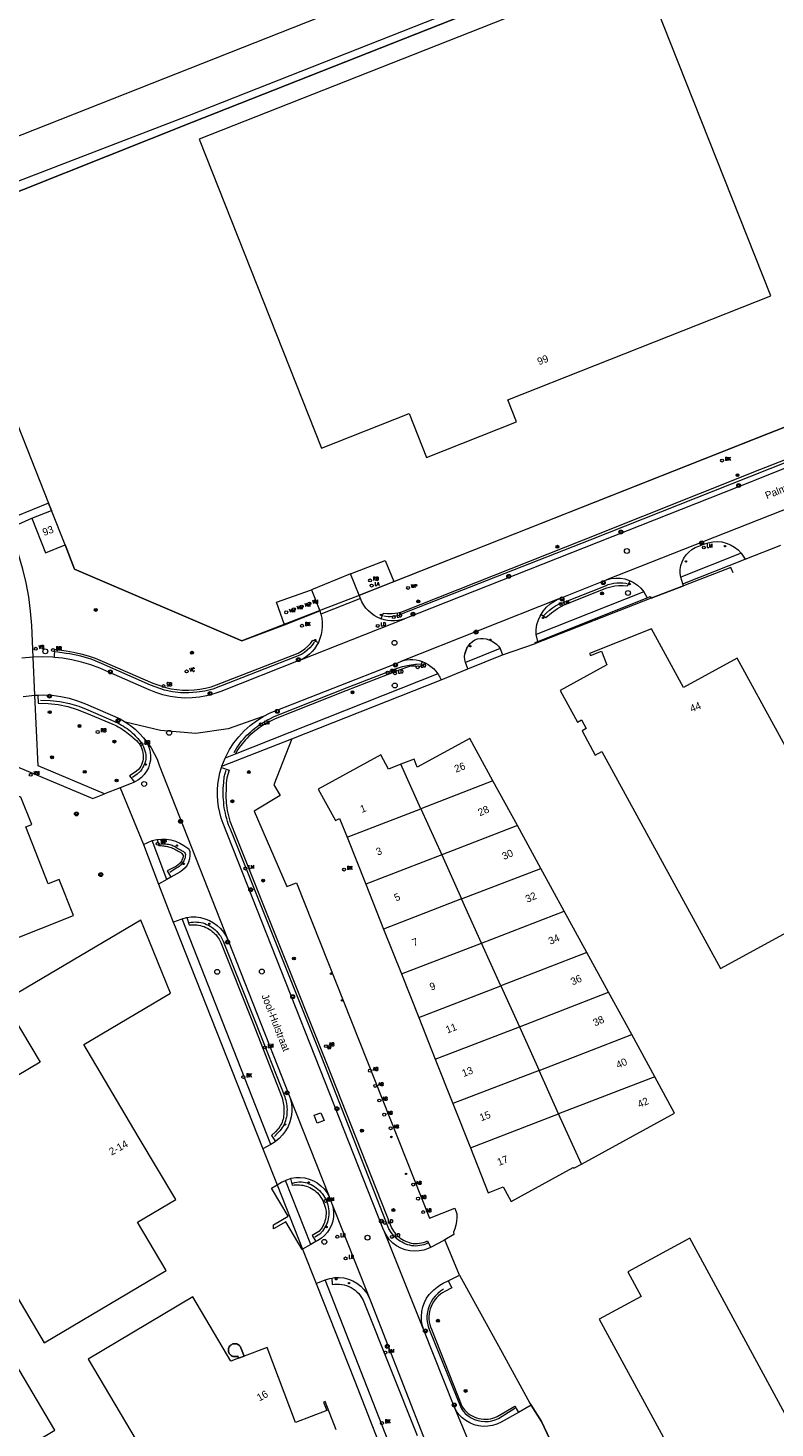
# Model space of a CAD drawing. Header units: metres. Extents: x 138165 to 154469, y 480134 to 494189.
# Tile 194 of 256: x 146464 to 146591, y 485899 to 486136. Entities that reach past the tile are written whole.
import ezdxf

# ---------------------------------------------------------------- set-up
doc = ezdxf.new("R2010")
doc.units = ezdxf.units.M
doc.header["$LTSCALE"] = 0.001
doc.header["$MEASUREMENT"] = 0
for name, color, linetype, lineweight in [('Level 5', 7, 'Continuous', 0), ('TOP-L-terrein schutting raster hek leuning', 7, 'Continuous', 0), ('TOP-L-topo objecten punt', 7, 'Continuous', 0), ('TOP-L-topo objecten vlak', 7, 'Continuous', 0), ('TOP-T-topo huisnummering naamgeving', 7, 'Continuous', 0)]:
    doc.layers.add(name, color=color, linetype=linetype, lineweight=lineweight)
doc.styles.add('Style-INTL_ISO', font='INTL_ISO.shx')
doc.styles.add('Style-STANDARD', font='STANDARD.shx')

# ---------------------------------------------------------------- blocks, each defined once
blk = doc.blocks.new('24')
at = {"layer": 'TOP-L-topo objecten punt', "color": 7, "linetype": 'Continuous', "lineweight": 0}
for radius in [0.025, 0.0182, 0.0115, 0.005]:
    blk.add_circle((0, 0), radius, dxfattribs=at)
blk = doc.blocks.new('40')
at = {"layer": 'TOP-L-topo objecten punt', "color": 7, "linetype": 'Continuous', "lineweight": 0}
blk.add_circle((0, 0), 0.025, dxfattribs=at)
at = {"layer": 'TOP-L-topo objecten punt', "color": 7, "linetype": 'Continuous', "lineweight": 0, "style": 'Style-STANDARD'}
blk.add_text('LA', height=0.06, dxfattribs=at).set_placement((0.048, 0))
blk = doc.blocks.new('22')
at = {"layer": 'TOP-L-topo objecten punt', "color": 7, "linetype": 'Continuous', "lineweight": 0}
blk.add_circle((0, 0), 0.025, dxfattribs=at)
at = {"layer": 'TOP-L-topo objecten punt', "color": 7, "linetype": 'Continuous', "lineweight": 0, "style": 'Style-STANDARD'}
blk.add_text('VC', height=0.06, dxfattribs=at).set_placement((0.0483, 0))
blk = doc.blocks.new('39')
at = {"layer": 'TOP-L-topo objecten punt', "color": 7, "linetype": 'Continuous', "lineweight": 0}
for p, q in [((0.0175, 0.0175), (-0.0175, 0.0175)), ((-0.0175, 0.0175), (-0.0175, -0.0175)), ((0.0175, 0.0175), (0.0175, -0.0175)), ((0.0175, -0.0175), (-0.0175, -0.0175))]:
    blk.add_line(p, q, dxfattribs=at)
blk.add_circle((0, 0), 0.0332, dxfattribs=at)
blk = doc.blocks.new('*U13')
at = {"layer": 'Level 5', "color": 7, "linetype": 'Continuous', "lineweight": 0}
blk.add_circle((0, 0), 0.0415, dxfattribs=at)
blk = doc.blocks.new('150')
at = {"layer": 'Level 5', "color": 7, "linetype": 'Continuous', "lineweight": 0}
blk.add_blockref('*U13', (0, 0), dxfattribs=at)
blk = doc.blocks.new('72')
at = {"layer": 'TOP-L-topo objecten punt', "color": 7, "linetype": 'Continuous', "lineweight": 0}
blk.add_circle((0, 0), 0.025, dxfattribs=at)
at = {"layer": 'TOP-L-topo objecten punt', "color": 7, "linetype": 'Continuous', "lineweight": 0, "style": 'Style-STANDARD'}
blk.add_text('BK', height=0.06, dxfattribs=at).set_placement((0.0483, 0))
blk = doc.blocks.new('121')
at = {"layer": 'TOP-L-topo objecten punt', "color": 7, "linetype": 'Continuous', "lineweight": 0}
blk.add_circle((0, 0), 0.025, dxfattribs=at)
at = {"layer": 'TOP-L-topo objecten punt', "color": 7, "linetype": 'Continuous', "lineweight": 0, "style": 'Style-STANDARD'}
blk.add_text('LD', height=0.06, dxfattribs=at).set_placement((0.0483, 0))
blk = doc.blocks.new('73')
at = {"layer": 'TOP-L-topo objecten punt', "color": 7, "linetype": 'Continuous', "lineweight": 0}
blk.add_circle((0, 0), 0.025, dxfattribs=at)
at = {"layer": 'TOP-L-topo objecten punt', "color": 7, "linetype": 'Continuous', "lineweight": 0, "style": 'Style-STANDARD'}
blk.add_text('WP', height=0.06, dxfattribs=at).set_placement((0.0483, 0))
blk = doc.blocks.new('28')
at = {"layer": 'TOP-L-topo objecten punt', "color": 7, "linetype": 'Continuous', "lineweight": 0}
blk.add_circle((0, 0), 0.025, dxfattribs=at)
at = {"layer": 'TOP-L-topo objecten punt', "color": 7, "linetype": 'Continuous', "lineweight": 0, "style": 'Style-STANDARD'}
blk.add_text('VM', height=0.06, dxfattribs=at).set_placement((0.0483, 0))
blk = doc.blocks.new('10')
at = {"layer": 'TOP-L-topo objecten punt', "linetype": 'Continuous', "lineweight": 0}
blk.add_circle((0, 0), 0.0125, dxfattribs=at)
blk = doc.blocks.new('16')
at = {"layer": 'TOP-L-topo objecten punt', "color": 7, "linetype": 'Continuous', "lineweight": 0}
blk.add_circle((0, 0), 0.025, dxfattribs=at)
at = {"layer": 'TOP-L-topo objecten punt', "color": 7, "linetype": 'Continuous', "lineweight": 0, "style": 'Style-STANDARD'}
blk.add_text('LM', height=0.06, dxfattribs=at).set_placement((0.0483, 0))
blk = doc.blocks.new('127')
at = {"layer": 'TOP-L-topo objecten punt', "color": 7, "linetype": 'Continuous', "lineweight": 0}
blk.add_circle((0, 0), 0.025, dxfattribs=at)
at = {"layer": 'TOP-L-topo objecten punt', "color": 7, "linetype": 'Continuous', "lineweight": 0, "style": 'Style-STANDARD'}
blk.add_text('RB', height=0.06, dxfattribs=at).set_placement((0.0483, 0))
blk = doc.blocks.new('11')
at = {"layer": 'TOP-L-topo objecten punt', "color": 7, "linetype": 'Continuous', "lineweight": 0}
blk.add_circle((0, 0), 0.025, dxfattribs=at)
at = {"layer": 'TOP-L-topo objecten punt', "color": 7, "linetype": 'Continuous', "lineweight": 0, "style": 'Style-STANDARD'}
blk.add_text('AB', height=0.06, dxfattribs=at).set_placement((0.0483, 0))
blk = doc.blocks.new('175')
at = {"layer": 'TOP-L-topo objecten punt', "color": 7, "linetype": 'Continuous', "lineweight": 0}
blk.add_circle((0, 0), 0.025, dxfattribs=at)
at = {"layer": 'TOP-L-topo objecten punt', "color": 7, "linetype": 'Continuous', "lineweight": 0, "style": 'Style-STANDARD'}
blk.add_text('SB', height=0.06, dxfattribs=at).set_placement((0.0483, 0))
blk = doc.blocks.new('14')
at = {"layer": 'TOP-L-topo objecten punt', "color": 7, "linetype": 'Continuous', "lineweight": 0}
blk.add_circle((0, 0), 0.025, dxfattribs=at)
at = {"layer": 'TOP-L-topo objecten punt', "color": 7, "linetype": 'Continuous', "lineweight": 0, "style": 'Style-STANDARD'}
blk.add_text('VB', height=0.06, dxfattribs=at).set_placement((0.0483, 0))

msp = doc.modelspace()

# ---------------------------------------------------------------- linework, layer by layer
at = {"layer": 'TOP-L-terrein schutting raster hek leuning', "flags": 128}
for points in [[(146449.02, 486103.01), (146492.21, 486120.18), (146643.12, 486179.79), (146688.85, 486106.4), (146670.99, 486099.45), (146646.93, 486089.88), (146595.47, 486069.53), (146589.95, 486067.36), (146520.51, 486039.88), (146513.72, 486037.26), (146500.57, 486032.15), (146472.19, 486044.36), (146470.6, 486048.44)], [(146451.34, 486097.16), (146467.8, 486055.54), (146468.29, 486054.29)], [(146627.65, 486076.65), (146626.97, 486076.14), (146626.24, 486075.69), (146625.48, 486075.31), (146610.74, 486069.49), (146586.62, 486059.93), (146559.65, 486049.25), (146527.65, 486036.68), (146527.34, 486036.55), (146526.96, 486036.42), (146526.58, 486036.33), (146526.19, 486036.28), (146525.8, 486036.25), (146525.4, 486036.27), (146525.01, 486036.32), (146524.71, 486036.38)], [(146583.95, 486043.71), (146583.58, 486044.64), (146575.55, 486041.52), (146570.04, 486039.4)], [(146551.85, 486036.47), (146552.29, 486036.94), (146552.77, 486037.37), (146553.28, 486037.75), (146553.82, 486038.1), (146554.39, 486038.39), (146554.98, 486038.64), (146562.3, 486041.53), (146562.77, 486041.71), (146563.25, 486041.85), (146563.74, 486041.95), (146564.24, 486042.01), (146564.74, 486042.02), (146565.24, 486042), (146565.73, 486041.94), (146565.97, 486041.89)], [(146570.04, 486039.4), (146550.43, 486031.7)], [(146512.88, 486031.95), (146512.53, 486031.46), (146512.13, 486031), (146511.7, 486030.58), (146511.22, 486030.2), (146510.72, 486029.86), (146495.68, 486023.97), (146494.33, 486023.64), (146492.96, 486023.43), (146491.58, 486023.33), (146490.2, 486023.36), (146488.82, 486023.51), (146487.46, 486023.79), (146485.08, 486024.67), (146476.8, 486028.35), (146475.05, 486029.03), (146473.25, 486029.57), (146471.4, 486029.94), (146470.76, 486030.03), (146469.03, 486030.31)], [(146499.27, 486013.24), (146499.5, 486013.64), (146499.75, 486014.02), (146500, 486014.4), (146500.27, 486014.77), (146500.56, 486015.13), (146500.85, 486015.48), (146501.15, 486015.82), (146501.46, 486016.14), (146501.78, 486016.45), (146502.1, 486016.75), (146502.44, 486017.04), (146502.79, 486017.32), (146503.14, 486017.59), (146503.5, 486017.85), (146503.85, 486018.09), (146504.21, 486018.31), (146504.57, 486018.53), (146504.94, 486018.74), (146505.32, 486018.94), (146506.09, 486019.31), (146518.9, 486024.4), (146526.81, 486027.45), (146527.88, 486027.8), (146528.97, 486028.05), (146530.08, 486028.2), (146530.21, 486028.21), (146530.85, 486028.26)], [(146466.43, 486022.1), (146468.08, 486022.06), (146469.72, 486021.88), (146471.33, 486021.54), (146472.91, 486021.06), (146474.44, 486020.44), (146478.86, 486018.53), (146479.2, 486018.39), (146479.54, 486018.23), (146479.86, 486018.06), (146480.19, 486017.88), (146480.5, 486017.69), (146480.81, 486017.48), (146481.12, 486017.27), (146481.41, 486017.05), (146481.7, 486016.81), (146481.98, 486016.57), (146482.25, 486016.32), (146482.51, 486016.06), (146482.73, 486015.82), (146482.96, 486015.57), (146483.18, 486015.32), (146483.39, 486015.05), (146483.57, 486014.78), (146483.74, 486014.49), (146483.89, 486014.18), (146484.04, 486013.85), (146484.15, 486013.52), (146484.25, 486013.18), (146484.3, 486012.83), (146484.32, 486012.48), (146484.29, 486012.11), (146484.22, 486011.75), (146484.11, 486011.39), (146483.97, 486011.03), (146483.8, 486010.7), (146483.6, 486010.38), (146483.38, 486010.07), (146482.85, 486009.52), (146482.02, 486008.98)], [(146532.07, 485929.92), (146531.77, 485929.79), (146531.45, 485929.67), (146531.12, 485929.58), (146530.79, 485929.51), (146530.46, 485929.47), (146530.12, 485929.45), (146529.78, 485929.46), (146529.43, 485929.5), (146529.09, 485929.57), (146528.75, 485929.66), (146528.42, 485929.78), (146528.09, 485929.92), (146527.78, 485930.08), (146527.48, 485930.26), (146527.19, 485930.45), (146526.91, 485930.67), (146526.64, 485930.91), (146526.38, 485931.17), (146526.15, 485931.44), (146525.93, 485931.73), (146525.56, 485932.35), (146514.14, 485961.43), (146499.02, 485999.33), (146498.82, 485999.76), (146498.64, 486000.19), (146498.46, 486000.63), (146498.3, 486001.08), (146498.16, 486001.53), (146498.02, 486001.98), (146497.9, 486002.44), (146497.8, 486002.9), (146497.7, 486003.36), (146497.62, 486003.83), (146497.56, 486004.29), (146497.51, 486004.76), (146497.48, 486005.23), (146497.45, 486005.7), (146497.44, 486006.16), (146497.44, 486006.63), (146497.45, 486007.13), (146497.48, 486007.62), (146497.51, 486008.11), (146497.62, 486009.09), (146497.92, 486010.22)], [(146486.62, 485997.67), (146486.84, 485997.7), (146487.06, 485997.72), (146487.28, 485997.73), (146487.5, 485997.72), (146487.72, 485997.71), (146487.94, 485997.68), (146488.16, 485997.64), (146488.37, 485997.59), (146488.57, 485997.54), (146488.77, 485997.47), (146488.96, 485997.39), (146489.15, 485997.3), (146489.33, 485997.21), (146489.52, 485997.11), (146489.69, 485997), (146489.87, 485996.89), (146490.06, 485996.77), (146490.27, 485996.66), (146490.49, 485996.54), (146490.68, 485996.41), (146490.85, 485996.27), (146490.96, 485996.1), (146491.01, 485995.9), (146491.01, 485995.78), (146490.99, 485995.66), (146490.96, 485995.45), (146490.91, 485995.24), (146490.84, 485995.04), (146490.75, 485994.84), (146490.65, 485994.66), (146490.54, 485994.48), (146490.42, 485994.31), (146490.28, 485994.16), (146490.13, 485994.02), (146489.97, 485993.89), (146489.8, 485993.77), (146489.45, 485993.57), (146488.35, 485992.86)], [(146491.66, 485984.34), (146491.99, 485984.4), (146492.32, 485984.43), (146492.65, 485984.45), (146492.98, 485984.44), (146493.31, 485984.41), (146493.64, 485984.35), (146493.96, 485984.28), (146494.29, 485984.17), (146494.62, 485984.04), (146494.93, 485983.89), (146495.23, 485983.72), (146495.53, 485983.53), (146495.8, 485983.32), (146496.06, 485983.1), (146496.31, 485982.87), (146496.54, 485982.62), (146496.75, 485982.35), (146496.95, 485982.07), (146497.13, 485981.78), (146497.43, 485981.17), (146502.84, 485967.55), (146507.87, 485954.78), (146507.96, 485954.49), (146508.05, 485954.19), (146508.12, 485953.89), (146508.18, 485953.58), (146508.22, 485953.27), (146508.24, 485952.96), (146508.26, 485952.64), (146508.25, 485952.33), (146508.23, 485952), (146508.2, 485951.67), (146508.15, 485951.34), (146508.08, 485951.02), (146508, 485950.7), (146507.89, 485950.39), (146507.76, 485950.1), (146507.61, 485949.81), (146507.44, 485949.54), (146507.26, 485949.27), (146507.06, 485949.02), (146506.61, 485948.56), (146506.14, 485948.03)], [(146509.23, 485940.13), (146509.59, 485940.23), (146509.95, 485940.3), (146510.33, 485940.34), (146510.7, 485940.34), (146511.06, 485940.31), (146511.4, 485940.25), (146511.72, 485940.16), (146512.04, 485940.03), (146512.35, 485939.89), (146512.65, 485939.72), (146512.94, 485939.53), (146513.21, 485939.34), (146513.49, 485939.11), (146513.76, 485938.87), (146514.01, 485938.61), (146514.24, 485938.34), (146514.45, 485938.05), (146514.64, 485937.75), (146514.81, 485937.44), (146514.95, 485937.12), (146515.07, 485936.8), (146515.17, 485936.46), (146515.25, 485936.12), (146515.3, 485935.78), (146515.33, 485935.43), (146515.34, 485935.09), (146515.33, 485934.75), (146515.3, 485934.41), (146515.24, 485934.07), (146515.17, 485933.74), (146515.07, 485933.41), (146514.94, 485933.09), (146514.8, 485932.8), (146514.64, 485932.51), (146514.46, 485932.23), (146514.26, 485931.97), (146513.81, 485931.48), (146512.96, 485930.98)], [(146537.55, 485924.51), (146544.77, 485911.35), (146549.47, 485902.79), (146549.68, 485902.46), (146551.45, 485899.68), (146552.86, 485896.67), (146553.01, 485896.36), (146556.84, 485889.43), (146557.13, 485888.9), (146558.83, 485885.57), (146609.66, 485793.13), (146618.51, 485797.97), (146639.85, 485809.63), (146643.61, 485811.69), (146648.15, 485814.17), (146652.86, 485816.74), (146741.81, 485865.36), (146743.33, 485866.2)], [(146534.83, 485922.12), (146534.31, 485921.79), (146533.83, 485921.4), (146533.4, 485920.96), (146533.02, 485920.48), (146532.69, 485919.95), (146532.42, 485919.4), (146532.22, 485918.81), (146532.08, 485918.21), (146532.01, 485917.6), (146532.01, 485916.98), (146532.08, 485916.37), (146532.21, 485915.77), (146532.41, 485915.18), (146537.8, 485901.92), (146538.15, 485901.43), (146538.56, 485900.99), (146539.02, 485900.6), (146539.53, 485900.28), (146540.07, 485900.01), (146540.64, 485899.82), (146541.23, 485899.7), (146541.83, 485899.65), (146542.43, 485899.68), (146543.03, 485899.78), (146543.6, 485899.95), (146544.16, 485900.19), (146546.93, 485901.9)]]:
    msp.add_lwpolyline(points, dxfattribs=at)
at = {"layer": 'TOP-L-topo objecten vlak', "flags": 128}
for points in [[(146638.26, 486187.29), (146636.71, 486186.62), (146436.82, 486107.62), (146434.81, 486105.4)], [(146640.06, 486179.92), (146491.67, 486121.31), (146446.45, 486103.94)], [(146640.52, 486178.76), (146492.21, 486120.18), (146449.02, 486103.01)], [(146547.18, 486069.34), (146545.71, 486073.07), (146590.35, 486090.72), (146568.13, 486146.88), (146493.37, 486117.32), (146514.11, 486064.87), (146528.99, 486070.75), (146531.93, 486063.31), (146547.18, 486069.34)], [(146451.34, 486097.16), (146467.8, 486055.54)], [(146526.4, 486042.23), (146589.95, 486067.36), (146595.47, 486069.53), (146628.51, 486082.6)], [(146628.58, 486076.23), (146627.7, 486077.14), (146627.32, 486076.77), (146626.9, 486076.44), (146626.46, 486076.15), (146625.99, 486075.9), (146625.5, 486075.7), (146609.94, 486069.56), (146588.44, 486061.19), (146558.52, 486049.24), (146527.97, 486037.16), (146527.51, 486037), (146527.05, 486036.88), (146526.57, 486036.8), (146526.1, 486036.76), (146525.62, 486036.76), (146525.2, 486036.78), (146524.58, 486036.81), (146524.15, 486035.93)], [(146626.62, 486074.89), (146602.97, 486065.53), (146587.56, 486059.37), (146587.04, 486059.16), (146528.19, 486035.92)], [(146467.8, 486055.54), (146462.26, 486053.29)], [(146464.94, 486052.97), (146468.29, 486054.29)], [(146468.29, 486054.29), (146467.8, 486055.54)], [(146470.6, 486048.44), (146468.29, 486054.29)], [(146595.79, 486055.66), (146562.48, 486042.53)], [(146465.2, 486029.42), (146464.94, 486034.79), (146464.75, 486037.21), (146464.43, 486039.61), (146463.99, 486041.99), (146463.43, 486044.35), (146462.76, 486046.67), (146461.96, 486048.96), (146461.05, 486051.21), (146464.94, 486052.97)], [(146464.94, 486052.97), (146467.25, 486047.12), (146470.6, 486048.44)], [(146470.6, 486048.44), (146472.19, 486044.36), (146500.57, 486032.15), (146507.84, 486034.9)], [(146575.07, 486042.95), (146574.98, 486043.61), (146574.98, 486044.29), (146575.09, 486044.95), (146575.29, 486045.59), (146575.58, 486046.19), (146575.96, 486046.75), (146576.42, 486047.24), (146576.94, 486047.66), (146577.52, 486048), (146578.14, 486048.25), (146579.01, 486048.57), (146579.74, 486048.83), (146580.5, 486048.99), (146581.28, 486049.03), (146582.05, 486048.96), (146582.8, 486048.77), (146583.52, 486048.48), (146584.19, 486048.09), (146584.79, 486047.61), (146585.32, 486047.04)], [(146585.32, 486047.04), (146575.07, 486042.95)], [(146585.32, 486047.04), (146586.01, 486046.04)], [(146586.01, 486046.04), (146592.03, 486048.42)], [(146519.05, 486043.52), (146524.94, 486045.78), (146526.4, 486042.23)], [(146575.4, 486041.83), (146586.01, 486046.04)], [(146519.05, 486043.52), (146512.39, 486040.84)], [(146520.48, 486039.9), (146519.05, 486043.52)], [(146520.48, 486039.9), (146526.4, 486042.23)], [(146551.38, 486036.63), (146552.19, 486036.11), (146553.14, 486036.94), (146554.17, 486037.68), (146555.27, 486038.3), (146562.51, 486041.14), (146563.19, 486041.35), (146563.89, 486041.49), (146564.59, 486041.57), (146565.3, 486041.57), (146566.01, 486041.51), (146566.5, 486042.34)], [(146554.4, 486039.32), (146562.02, 486042.34), (146562.48, 486042.53)], [(146562.48, 486042.53), (146563.25, 486042.73), (146564.03, 486042.82), (146564.82, 486042.8), (146565.6, 486042.67), (146566.05, 486042.52), (146566.5, 486042.34)], [(146566.5, 486042.34), (146567.06, 486042.08), (146567.71, 486041.63), (146568.3, 486041.1), (146568.8, 486040.48)], [(146575.4, 486041.83), (146575.07, 486042.95)], [(146507.84, 486034.9), (146506.46, 486038.71), (146512.39, 486040.84)], [(146512.39, 486040.84), (146513.8, 486037.26)], [(146520.7, 486039.36), (146520.48, 486039.9)], [(146568.8, 486040.48), (146550.52, 486033.22)], [(146568.8, 486040.48), (146569.38, 486039.44)], [(146569.38, 486039.44), (146569.9, 486039.68), (146570.04, 486039.4), (146575.55, 486041.52), (146575.4, 486041.83)], [(146520.7, 486039.36), (146514.02, 486036.7)], [(146524.15, 486035.93), (146523.58, 486036.18), (146523.04, 486036.49), (146522.53, 486036.85), (146522.06, 486037.27), (146521.64, 486037.74), (146521.27, 486038.24), (146520.95, 486038.78), (146520.7, 486039.36)], [(146554.4, 486039.32), (146527.56, 486028.67)], [(146550.79, 486032.04), (146569.38, 486039.44)], [(146551.38, 486036.63), (146551.74, 486037.23), (146552.29, 486037.88), (146552.93, 486038.46), (146553.63, 486038.93), (146554.4, 486039.32)], [(146507.84, 486034.9), (146513.8, 486037.26)], [(146510.46, 486028.89), (146528.19, 486035.92)], [(146514.02, 486036.7), (146514.16, 486036.01), (146514.23, 486035.32), (146514.24, 486034.61), (146514.17, 486033.92), (146514.04, 486033.23), (146513.84, 486032.55), (146513.58, 486031.9)], [(146513.8, 486037.26), (146514.02, 486036.7)], [(146528.19, 486035.92), (146527.63, 486035.75), (146527.05, 486035.63), (146526.47, 486035.57), (146525.88, 486035.58), (146525.29, 486035.64), (146524.72, 486035.75), (146524.15, 486035.93)], [(146550.52, 486033.22), (146550.54, 486034.08), (146550.67, 486034.92), (146550.92, 486035.73), (146551.21, 486036.36), (146551.38, 486036.63)], [(146538.77, 486030.91), (146539.03, 486031.33), (146539.34, 486031.72), (146539.71, 486032.05), (146540.13, 486032.32), (146540.58, 486032.53), (146541.07, 486032.58), (146541.56, 486032.57), (146542.05, 486032.49), (146542.53, 486032.36), (146542.98, 486032.16), (146543.4, 486031.91), (146543.79, 486031.6), (146544.14, 486031.25), (146544.44, 486030.85)], [(146550.79, 486032.04), (146550.52, 486033.22)], [(146559.75, 486029.7), (146561.6, 486030.44), (146562.53, 486028.11), (146554.58, 486023.76), (146557.53, 486018.36), (146558.23, 486018.74), (146559.03, 486017.29), (146558.32, 486016.9), (146560.57, 486012.79), (146561.68, 486013.4), (146581.82, 485976.53), (146606.17, 485989.84), (146584.66, 486029.21), (146575.56, 486024.24), (146570.11, 486034.21), (146559.61, 486030.04), (146559.75, 486029.7)], [(146468.8, 486029.36), (146468.88, 486030.73), (146470.76, 486030.46), (146472.02, 486030.24), (146473.26, 486029.96), (146474.49, 486029.61), (146475.7, 486029.2), (146476.88, 486028.72), (146485.51, 486024.99), (146487.67, 486024.27), (146488.62, 486024.05), (146489.58, 486023.89), (146490.55, 486023.8), (146491.52, 486023.78), (146492.5, 486023.83), (146493.47, 486023.94), (146494.42, 486024.13), (146495.36, 486024.38), (146496.29, 486024.7), (146510.13, 486030.08), (146510.72, 486030.41), (146511.27, 486030.79), (146511.79, 486031.24), (146512.25, 486031.73), (146512.66, 486032.27), (146513.58, 486031.9)], [(146513.58, 486031.9), (146513.28, 486031.35), (146512.93, 486030.82), (146512.52, 486030.34), (146512.06, 486029.9), (146511.57, 486029.51), (146511.03, 486029.17), (146510.46, 486028.89)], [(146538.77, 486030.91), (146538.58, 486030.45), (146538.45, 486029.97)], [(146538.45, 486029.97), (146538.58, 486030.45), (146538.77, 486030.91)], [(146544.44, 486030.85), (146538.52, 486028.47)], [(146544.44, 486030.85), (146544.83, 486029.78)], [(146544.83, 486029.78), (146550.43, 486031.7), (146550.35, 486031.88), (146550.79, 486032.04)], [(146465.2, 486029.42), (146463.28, 486029.22)], [(146468.8, 486029.36), (146468.5, 486029.39), (146466.85, 486029.46), (146465.2, 486029.42)], [(146465.49, 486022.95), (146465.2, 486029.42)], [(146510.46, 486028.89), (146497, 486023.59), (146495.83, 486023.16), (146494.62, 486022.83), (146493.39, 486022.59), (146492.15, 486022.47), (146490.9, 486022.44), (146489.65, 486022.53), (146488.41, 486022.71), (146487.2, 486023), (146486.01, 486023.39), (146484.85, 486023.88), (146478.02, 486026.84), (146476.51, 486027.52), (146474.96, 486028.09), (146473.38, 486028.57), (146471.77, 486028.94), (146470.14, 486029.22), (146468.8, 486029.36)], [(146531.17, 486028.67), (146530.91, 486027.81), (146530.14, 486027.87), (146529.78, 486027.88), (146529.42, 486027.86), (146529.05, 486027.81), (146528.7, 486027.72), (146528.36, 486027.61), (146527.02, 486027.09), (146518.22, 486023.7), (146506.26, 486018.95), (146505.45, 486018.56), (146505.05, 486018.34), (146504.66, 486018.12), (146504.28, 486017.89), (146503.9, 486017.64), (146503.53, 486017.39), (146503.17, 486017.12), (146502.81, 486016.85), (146502.46, 486016.56), (146502.12, 486016.27), (146501.8, 486015.96), (146501.48, 486015.64), (146501.19, 486015.34), (146500.92, 486015.03), (146500.65, 486014.71), (146500.4, 486014.38), (146500.15, 486014.04), (146499.92, 486013.7), (146499.69, 486013.35), (146499.45, 486012.95)], [(146504.19, 486019.31), (146505.39, 486019.93), (146526.76, 486028.35), (146527.56, 486028.67)], [(146527.56, 486028.67), (146528.04, 486028.83), (146528.56, 486028.94), (146529.09, 486029), (146529.62, 486029), (146530.15, 486028.94), (146530.67, 486028.83), (146531.17, 486028.67)], [(146531.17, 486028.67), (146531.7, 486028.44), (146532.2, 486028.15), (146532.67, 486027.82), (146533.11, 486027.45), (146533.51, 486027.04), (146533.86, 486026.59)], [(146538.52, 486028.47), (146538.42, 486028.99), (146538.4, 486029.48), (146538.45, 486029.97)], [(146538.94, 486027.4), (146538.52, 486028.47)], [(146538.94, 486027.4), (146544.83, 486029.78)], [(146533.86, 486026.59), (146499.45, 486012.95)], [(146509.08, 486015.55), (146534.4, 486025.57)], [(146533.86, 486026.59), (146533.98, 486026.39), (146534.09, 486026.19), (146534.2, 486025.98), (146534.3, 486025.77), (146534.4, 486025.57)], [(146534.4, 486025.57), (146538.94, 486027.4)], [(146463.51, 486022.74), (146465.49, 486022.95)], [(146465.49, 486022.95), (146465.95, 486022.96)], [(146477.26, 486006.22), (146466.04, 486010.95), (146465.49, 486022.95)], [(146465.95, 486022.96), (146466.96, 486023), (146468.42, 486022.93), (146469.88, 486022.74), (146471.31, 486022.43), (146472.71, 486022), (146474.07, 486021.45), (146479.96, 486018.91), (146480.84, 486018.39)], [(146465.95, 486022.96), (146466.06, 486021.59), (146467.74, 486021.56), (146469.41, 486021.37), (146471.05, 486021.02), (146472.66, 486020.53), (146474.21, 486019.89), (146478.68, 486018.04), (146479, 486017.89), (146479.31, 486017.74), (146479.62, 486017.57), (146479.93, 486017.4), (146480.23, 486017.22), (146480.53, 486017.03), (146480.82, 486016.83), (146481.1, 486016.62), (146481.38, 486016.4), (146481.65, 486016.17), (146481.91, 486015.94), (146482.17, 486015.71), (146482.43, 486015.48), (146482.69, 486015.24), (146482.93, 486014.99), (146483.16, 486014.73), (146483.36, 486014.45), (146483.52, 486014.15), (146483.64, 486013.82), (146483.74, 486013.49), (146483.81, 486013.14), (146483.85, 486012.79), (146483.85, 486012.45), (146483.83, 486012.11), (146483.77, 486011.78), (146483.69, 486011.46), (146483.57, 486011.15), (146483.43, 486010.88), (146483.28, 486010.63), (146483.09, 486010.39), (146482.67, 486009.97), (146481.55, 486009.24), (146482.4, 486008.19)], [(146504.19, 486019.31), (146498.29, 486017.23), (146492.79, 486016.44), (146486.77, 486016.97), (146480.84, 486018.39)], [(146480.84, 486018.39), (146481.68, 486017.81), (146482.47, 486017.16), (146483.21, 486016.46), (146483.89, 486015.7)], [(146497.77, 486012.28), (146498.49, 486013.71), (146499.23, 486014.84), (146500.07, 486015.89), (146500.98, 486016.88), (146501.98, 486017.78), (146503.06, 486018.59), (146504.19, 486019.31)], [(146483.89, 486015.7), (146484.31, 486015.16), (146484.64, 486014.58), (146484.89, 486013.94), (146485.05, 486013.28), (146485.11, 486012.61), (146485.08, 486011.93), (146484.95, 486011.27), (146484.73, 486010.62), (146484.42, 486010.02), (146484.03, 486009.47), (146483.56, 486008.97), (146483.03, 486008.55), (146482.45, 486008.21), (146482.4, 486008.19)], [(146483.89, 486015.7), (146484.58, 486014.86), (146485.2, 486013.98), (146485.74, 486013.04), (146486.21, 486012.06), (146486.59, 486011.05), (146498.25, 485981.33)], [(146497.22, 486010.9), (146509.08, 486015.55)], [(146509.08, 486015.55), (146506, 486007.71), (146507.08, 486005.94), (146502.66, 486003.23), (146508.25, 485990.45), (146509.87, 485991.11), (146532.42, 485934.17), (146536.75, 485935.9), (146537.07, 485934.91), (146537.09, 485934.27), (146537.04, 485933.63), (146536.93, 485933), (146536.76, 485932.39), (146536.53, 485931.79), (146536.54, 485931.38), (146535.01, 485930.49)], [(146543.21, 486008.4), (146539.29, 486015.57), (146530.37, 486010.7), (146529.81, 486012.1), (146527.58, 486011.21)], [(146448.86, 486009.16), (146456.11, 486013.44), (146475.31, 486005.4), (146477.26, 486006.22)], [(146497.22, 486010.9), (146497.48, 486011.6), (146497.77, 486012.28)], [(146499.45, 486012.95), (146497.77, 486012.28)], [(146527.58, 486011.21), (146525.48, 486010.38), (146524.16, 486012.8), (146513.54, 486007), (146516.47, 486001.65), (146517.18, 486002.04), (146518.45, 485998.84)], [(146530.98, 486003.67), (146527.58, 486011.21)], [(146524.78, 485931.84), (146524.53, 485932.46), (146497.4, 486001.15), (146497.08, 486002.07), (146496.83, 486003.01), (146496.64, 486003.97), (146496.51, 486004.93), (146496.46, 486005.9), (146496.46, 486006.88), (146496.54, 486007.85), (146496.68, 486008.81), (146496.88, 486009.76), (146497.15, 486010.69)], [(146497.15, 486010.69), (146497.22, 486010.9)], [(146497.15, 486010.69), (146498.46, 486010.21), (146498.04, 486008.9), (146497.96, 486008.03), (146497.94, 486007.59), (146497.92, 486007.16), (146497.91, 486006.72), (146497.9, 486006.31), (146497.9, 486005.89), (146497.9, 486005.47), (146497.92, 486005.06), (146497.94, 486004.64), (146497.98, 486004.23), (146498.03, 486003.82), (146498.11, 486003.36), (146498.2, 486002.91), (146498.31, 486002.46), (146498.43, 486002.02), (146498.57, 486001.58), (146498.72, 486001.14), (146498.89, 486000.71), (146499.07, 486000.29), (146499.26, 485999.87), (146514.83, 485960.77), (146525.96, 485932.55), (146526.31, 485931.99), (146526.51, 485931.72), (146526.73, 485931.47), (146526.96, 485931.23), (146527.21, 485931.02), (146527.48, 485930.81), (146527.76, 485930.62), (146528.05, 485930.45), (146528.36, 485930.29), (146528.68, 485930.16), (146529.01, 485930.04), (146529.34, 485929.96), (146529.68, 485929.9), (146530.02, 485929.87), (146530.37, 485929.88), (146530.73, 485929.91), (146531.08, 485929.97), (146531.43, 485930.06), (146531.77, 485930.18), (146532.09, 485930.33), (146532.62, 485929.23), (146532.62, 485929.22)], [(146436.47, 485996.43), (146430.69, 485993), (146429.67, 485994.72), (146424, 485991.36), (146430.09, 485981.09), (146435.76, 485984.45), (146434.73, 485986.17), (146454.95, 485998.16), (146456.56, 485997.61), (146460.37, 485988.02), (146458.51, 485987.27), (146460.95, 485981.15), (146472.04, 485985.56), (146469.61, 485991.68), (146467.75, 485990.94), (146463.92, 486000.58), (146464.95, 486000.99), (146463.1, 486005.64), (146454.69, 486008.51), (146450.38, 486005.96), (146450.94, 486005.01), (146436.47, 485996.43)], [(146479.92, 486007.23), (146477.26, 486006.22)], [(146482.4, 486008.19), (146481.82, 486007.96), (146479.92, 486007.23)], [(146479.92, 486007.23), (146483.89, 485997.62)], [(146543.21, 486008.4), (146530.98, 486003.67)], [(146547.35, 486000.83), (146543.21, 486008.4)], [(146518.45, 485998.84), (146530.98, 486003.67)], [(146530.98, 486003.67), (146534.5, 485995.86)], [(146547.35, 486000.83), (146534.5, 485995.86)], [(146551.33, 485993.54), (146547.35, 486000.83)], [(146483.89, 485997.62), (146485.37, 485998.27)], [(146483.89, 485997.62), (146486.47, 485990.88)], [(146485.37, 485998.27), (146486.16, 485998.44), (146486.2, 485998.45)], [(146487.87, 485991.66), (146485.37, 485998.27)], [(146486.2, 485998.45), (146486.96, 485998.52), (146487.77, 485998.49), (146488.56, 485998.37), (146489.34, 485998.15), (146490.08, 485997.84), (146490.77, 485997.43), (146491.42, 485996.95), (146491.53, 485996.84), (146491.63, 485996.72), (146491.7, 485996.58), (146491.75, 485996.43), (146491.77, 485996.28), (146491.79, 485995.71), (146491.72, 485995.14), (146491.55, 485994.59), (146491.3, 485994.09), (146490.96, 485993.63), (146490.55, 485993.23), (146490.08, 485992.91), (146488.53, 485992.04)], [(146486.2, 485998.45), (146486.48, 485997.42), (146486.7, 485997.42), (146486.91, 485997.41), (146487.12, 485997.4), (146487.34, 485997.37), (146487.55, 485997.34), (146487.76, 485997.31), (146487.97, 485997.26), (146488.17, 485997.21), (146488.39, 485997.15), (146488.6, 485997.08), (146488.81, 485997), (146489.02, 485996.92), (146489.22, 485996.82), (146489.42, 485996.72), (146489.61, 485996.6), (146489.81, 485996.48), (146490.02, 485996.37), (146490.23, 485996.24), (146490.41, 485996.09), (146490.55, 485995.92), (146490.61, 485995.72), (146490.61, 485995.53), (146490.57, 485995.34), (146490.5, 485995.15), (146490.42, 485994.97), (146490.33, 485994.79), (146490.22, 485994.62), (146490.1, 485994.46), (146489.96, 485994.31), (146489.81, 485994.17), (146489.49, 485993.93), (146487.94, 485993.11), (146488.53, 485992.04)], [(146518.45, 485998.84), (146521.61, 485990.88)], [(146534.5, 485995.86), (146521.61, 485990.88)], [(146534.5, 485995.86), (146537.89, 485988.35)], [(146537.89, 485988.35), (146551.33, 485993.54)], [(146555.29, 485986.29), (146551.33, 485993.54)], [(146487.87, 485991.66), (146486.47, 485990.88)], [(146486.47, 485990.88), (146488.96, 485984.44)], [(146488.53, 485992.04), (146487.87, 485991.66)], [(146521.61, 485990.88), (146524.65, 485983.23)], [(146537.89, 485988.35), (146524.65, 485983.23)], [(146541.26, 485980.88), (146537.89, 485988.35)], [(146490.45, 485985), (146491.22, 485985.2), (146491.24, 485985.2)], [(146491.24, 485985.2), (146492, 485985.3), (146492.79, 485985.3), (146493.58, 485985.2), (146494.34, 485985), (146495.08, 485984.71), (146495.77, 485984.33), (146496.41, 485983.86), (146496.99, 485983.32), (146497.49, 485982.71), (146497.92, 485982.04), (146498.25, 485981.33)], [(146491.24, 485985.2), (146491.64, 485983.94), (146491.96, 485983.98), (146492.28, 485983.99), (146492.61, 485983.98), (146492.93, 485983.96), (146493.25, 485983.91), (146493.57, 485983.85), (146493.88, 485983.76), (146494.18, 485983.66), (146494.48, 485983.54), (146494.77, 485983.39), (146495.05, 485983.23), (146495.32, 485983.06), (146495.58, 485982.86), (146495.8, 485982.67), (146496.02, 485982.46), (146496.23, 485982.24), (146496.42, 485982), (146496.6, 485981.76), (146496.76, 485981.51), (146497.04, 485980.97), (146502.39, 485967.48), (146507.42, 485954.58), (146507.5, 485954.31), (146507.57, 485954.03), (146507.63, 485953.76), (146507.67, 485953.48), (146507.71, 485953.2), (146507.73, 485952.91), (146507.74, 485952.63), (146507.74, 485952.35), (146507.73, 485952.07), (146507.71, 485951.8), (146507.68, 485951.52), (146507.64, 485951.25), (146507.59, 485950.97), (146507.51, 485950.71), (146507.42, 485950.45), (146507.31, 485950.2), (146507.18, 485949.95), (146507.04, 485949.71), (146506.88, 485949.48), (146506.7, 485949.26), (146506.32, 485948.85), (146505.61, 485948.22), (146506.31, 485947.19)], [(146541.26, 485980.88), (146555.29, 485986.29)], [(146559.13, 485979.27), (146555.29, 485986.29)], [(146466.36, 485960.65), (146445.98, 485948.56), (146455.83, 485931.93), (146467.04, 485913.04), (146487.75, 485925.32), (146482.91, 485933.49), (146489.38, 485937.32), (146483.02, 485948.05), (146473.77, 485963.65), (146488.47, 485972.36), (146483.48, 485984.77), (146460.23, 485970.99), (146466.36, 485960.65)], [(146488.96, 485984.44), (146489.52, 485984.66), (146490.45, 485985)], [(146488.96, 485984.44), (146489.28, 485983.62), (146504.16, 485945.96)], [(146505.53, 485946.7), (146490.45, 485985)], [(146524.65, 485983.23), (146527.67, 485975.62)], [(146498.25, 485981.33), (146508.73, 485954.72)], [(146527.67, 485975.62), (146541.26, 485980.88)], [(146544.53, 485973.63), (146541.26, 485980.88)], [(146559.13, 485979.27), (146544.53, 485973.63)], [(146562.82, 485972.51), (146559.13, 485979.27)], [(146527.67, 485975.62), (146530.6, 485968.25)], [(146530.6, 485968.25), (146544.53, 485973.63)], [(146544.53, 485973.63), (146547.68, 485966.66)], [(146547.68, 485966.66), (146562.82, 485972.51)], [(146566.74, 485965.34), (146562.82, 485972.51)], [(146530.6, 485968.25), (146533.42, 485961.15)], [(146533.42, 485961.15), (146547.68, 485966.66)], [(146547.68, 485966.66), (146551.02, 485959.26)], [(146551.02, 485959.26), (146566.74, 485965.34)], [(146570.66, 485958.17), (146566.74, 485965.34)], [(146533.42, 485961.15), (146536.41, 485953.62)], [(146551.02, 485959.26), (146536.41, 485953.62)], [(146554.35, 485951.87), (146551.02, 485959.26)], [(146570.66, 485958.17), (146554.35, 485951.87)], [(146558.2, 485943.34), (146574.03, 485952), (146570.66, 485958.17)], [(146508.73, 485954.72), (146508.95, 485953.9), (146509.06, 485953.05), (146509.07, 485952.2), (146508.97, 485951.35), (146508.76, 485950.52), (146508.44, 485949.73), (146508.02, 485948.98), (146507.52, 485948.3), (146506.92, 485947.68), (146506.31, 485947.19)], [(146508.73, 485954.72), (146515.39, 485937.84)], [(146512.85, 485951.64), (146514.01, 485952.05), (146514.54, 485950.73), (146513.37, 485950.29), (146512.85, 485951.64)], [(146536.41, 485953.62), (146539.4, 485946.1)], [(146539.4, 485946.1), (146554.35, 485951.87)], [(146558.2, 485943.34), (146554.35, 485951.87)], [(146506.31, 485947.19), (146506.26, 485947.15), (146505.53, 485946.7)], [(146505.53, 485946.7), (146504.16, 485945.96)], [(146504.16, 485945.96), (146506.58, 485939.84)], [(146539.4, 485946.1), (146542.41, 485938.5), (146544.93, 485939.5), (146546.28, 485937.03), (146556.83, 485942.79), (146556.91, 485942.64), (146558.2, 485943.34)], [(146506.58, 485939.84), (146507.32, 485940.28), (146507.98, 485940.58)], [(146507.98, 485940.58), (146508.25, 485940.71), (146508.83, 485940.89)], [(146512.28, 485929.68), (146507.98, 485940.58)], [(146508.83, 485940.89), (146508.98, 485940.94), (146509.74, 485941.07), (146510.51, 485941.09), (146511.27, 485941.01), (146512.02, 485940.82), (146512.74, 485940.53), (146513.4, 485940.15), (146514.01, 485939.68), (146514.55, 485939.14), (146515.01, 485938.52), (146515.39, 485937.84)], [(146508.83, 485940.89), (146509.16, 485939.78), (146509.46, 485939.82), (146509.76, 485939.84), (146510.06, 485939.84), (146510.36, 485939.83), (146510.67, 485939.8), (146510.96, 485939.75), (146511.26, 485939.68), (146511.56, 485939.59), (146511.86, 485939.48), (146512.15, 485939.36), (146512.44, 485939.21), (146512.71, 485939.05), (146512.97, 485938.86), (146513.21, 485938.66), (146513.43, 485938.45), (146513.64, 485938.21), (146513.83, 485937.97), (146514.01, 485937.71), (146514.18, 485937.44), (146514.32, 485937.17), (146514.47, 485936.86), (146514.59, 485936.55), (146514.7, 485936.23), (146514.78, 485935.9), (146514.84, 485935.57), (146514.88, 485935.24), (146514.88, 485934.93), (146514.87, 485934.63), (146514.83, 485934.32), (146514.78, 485934.02), (146514.7, 485933.72), (146514.6, 485933.43), (146514.49, 485933.15), (146514.35, 485932.88), (146514.2, 485932.62), (146514.03, 485932.37), (146513.65, 485931.92), (146512.54, 485931.26), (146513.17, 485930.19)], [(146510.91, 485928.9), (146510.82, 485928.86), (146508.03, 485933.56), (146505.99, 485932.34), (146505.99, 485933.07), (146508.46, 485934.52), (146505.63, 485939.26), (146506.58, 485939.84)], [(146506.58, 485939.84), (146510.91, 485928.9)], [(146515.39, 485937.84), (146515.63, 485937.23), (146515.92, 485936.49)], [(146515.92, 485936.49), (146516.08, 485935.8), (146516.15, 485935.1), (146516.13, 485934.39), (146516.01, 485933.69), (146515.79, 485933.01), (146515.48, 485932.37), (146515.1, 485931.78), (146514.63, 485931.24), (146514.09, 485930.77), (146513.5, 485930.38), (146513.17, 485930.19)], [(146515.92, 485936.49), (146522.19, 485920.73)], [(146532.62, 485929.22), (146532.21, 485929.03), (146531.45, 485928.76), (146530.67, 485928.61), (146529.88, 485928.56), (146529.08, 485928.63), (146528.3, 485928.8), (146527.56, 485929.09), (146526.86, 485929.47), (146526.22, 485929.95), (146525.65, 485930.51), (146525.17, 485931.15), (146524.78, 485931.84)], [(146531.48, 485915.15), (146524.78, 485931.84)], [(146535.01, 485930.49), (146534.01, 485929.91), (146532.62, 485929.22)], [(146537.55, 485924.51), (146535.01, 485930.49)], [(146587.17, 485869.3), (146594.32, 485873.18), (146590.78, 485879.69), (146601.24, 485885.37), (146576.61, 485930.76), (146566.1, 485925.06), (146568.35, 485920.9), (146561.25, 485917.05), (146587.17, 485869.3)], [(146512.28, 485929.68), (146510.91, 485928.9)], [(146510.91, 485928.9), (146513.23, 485923.11)], [(146513.17, 485930.19), (146512.28, 485929.68)], [(146513.23, 485923.11), (146514.74, 485923.71)], [(146514.74, 485923.71), (146515.5, 485923.96), (146515.89, 485924.02)], [(146529.51, 485885.98), (146514.74, 485923.71)], [(146515.89, 485924.02), (146516.3, 485924.09), (146517.1, 485924.12), (146517.9, 485924.03), (146518.68, 485923.84), (146519.42, 485923.54), (146520.12, 485923.14), (146520.76, 485922.65), (146521.32, 485922.08), (146521.8, 485921.44), (146522.19, 485920.73)], [(146515.89, 485924.02), (146515.93, 485922.89), (146516.34, 485922.95), (146516.75, 485922.98), (146517.17, 485922.97), (146517.57, 485922.93), (146517.98, 485922.85), (146518.37, 485922.74), (146518.76, 485922.59), (146519.13, 485922.41), (146519.48, 485922.2), (146519.82, 485921.96), (146520.13, 485921.69), (146520.42, 485921.39), (146520.68, 485921.07), (146520.91, 485920.73), (146521.11, 485920.38), (146521.28, 485920), (146530.33, 485897.26)], [(146531.48, 485915.15), (146531.23, 485915.91), (146531.09, 485916.71), (146531.05, 485917.51), (146531.11, 485918.32), (146531.29, 485919.1), (146531.56, 485919.86), (146531.93, 485920.58), (146532.4, 485921.23), (146532.7, 485921.56), (146533.15, 485922), (146533.72, 485922.48), (146534.21, 485922.83), (146534.73, 485923.15), (146535.6, 485923.53)], [(146535.6, 485923.53), (146536.21, 485922.34), (146535.05, 485921.74), (146534.66, 485921.52), (146534.3, 485921.27), (146533.95, 485920.99), (146533.64, 485920.68), (146533.36, 485920.34), (146533.1, 485919.97), (146532.88, 485919.59), (146532.7, 485919.19), (146532.55, 485918.77), (146532.44, 485918.34), (146532.36, 485917.9), (146532.33, 485917.46), (146532.34, 485917.02), (146532.39, 485916.58), (146532.47, 485916.15), (146532.6, 485915.72), (146532.76, 485915.31), (146537.95, 485902.24), (146538.17, 485901.91), (146538.42, 485901.6), (146538.7, 485901.31), (146539, 485901.05), (146539.33, 485900.81), (146539.67, 485900.6), (146540.03, 485900.43), (146540.4, 485900.28), (146540.79, 485900.17), (146541.18, 485900.09), (146541.58, 485900.05), (146541.98, 485900.04), (146542.38, 485900.07), (146542.78, 485900.13), (146543.17, 485900.23), (146543.54, 485900.36), (146543.91, 485900.52), (146546.91, 485902.28), (146547.51, 485901.22), (146547.52, 485901.21)], [(146535.6, 485923.53), (146537.55, 485924.51)], [(146537.55, 485924.51), (146544.77, 485911.35), (146549.47, 485902.79), (146549.68, 485902.46)], [(146513.23, 485923.11), (146519.76, 485906.52), (146526.17, 485890.12)], [(146500.04, 485910.4), (146498.74, 485909.91), (146492.27, 485920.8), (146474.49, 485910.26), (146488.09, 485887.31)], [(146522.19, 485920.73), (146522.42, 485920.14), (146531.44, 485897.09), (146531.74, 485896.08), (146531.95, 485895.05), (146532.06, 485894), (146532.07, 485892.94), (146531.98, 485891.89), (146531.8, 485890.85), (146531.52, 485889.84), (146531.14, 485888.85), (146530.68, 485887.9), (146530.51, 485887.56)], [(146443.57, 485883.17), (146468.86, 485898.17), (146456.87, 485918.38)], [(146536.6, 485902.19), (146531.48, 485915.15)], [(146500.04, 485910.4), (146499.89, 485910.78), (146499.75, 485910.72), (146499.58, 485910.68), (146499.42, 485910.67), (146499.25, 485910.68), (146499.09, 485910.72), (146498.93, 485910.78), (146498.79, 485910.86), (146498.65, 485910.97), (146498.54, 485911.09), (146498.45, 485911.23), (146498.38, 485911.39), (146498.33, 485911.55), (146498.31, 485911.71), (146498.32, 485911.88), (146498.35, 485912.05), (146498.4, 485912.21), (146498.47, 485912.35), (146498.57, 485912.48), (146498.69, 485912.6), (146498.83, 485912.7), (146498.97, 485912.78), (146499.09, 485912.82), (146499.26, 485912.86), (146499.42, 485912.87), (146499.59, 485912.86), (146499.75, 485912.82), (146499.91, 485912.75), (146500.05, 485912.66), (146500.18, 485912.56), (146500.26, 485912.46), (146500.36, 485912.33), (146500.43, 485912.17), (146500.97, 485910.75)], [(146500.04, 485910.4), (146500.97, 485910.75), (146500.43, 485912.17), (146500.36, 485912.33), (146500.26, 485912.46), (146500.18, 485912.56), (146500.05, 485912.66), (146499.91, 485912.75), (146499.75, 485912.82), (146499.59, 485912.86), (146499.42, 485912.87), (146499.26, 485912.86), (146499.09, 485912.82), (146498.97, 485912.78), (146498.83, 485912.7), (146498.69, 485912.6), (146498.57, 485912.48), (146498.47, 485912.35), (146498.4, 485912.21), (146498.35, 485912.05), (146498.32, 485911.88), (146498.31, 485911.71), (146498.33, 485911.55), (146498.38, 485911.39), (146498.45, 485911.23), (146498.54, 485911.09), (146498.65, 485910.97), (146498.79, 485910.86), (146498.93, 485910.78), (146499.09, 485910.72), (146499.25, 485910.68), (146499.42, 485910.67), (146499.58, 485910.68), (146499.75, 485910.72), (146499.89, 485910.78), (146500.04, 485910.4)], [(146516.59, 485898.25), (146514.74, 485903.08), (146514.46, 485902.97), (146515.01, 485901.52), (146509.7, 485899.51), (146504.91, 485912.23), (146500.97, 485910.75)], [(146500.97, 485910.75), (146500.04, 485910.4)], [(146547.52, 485901.21), (146544.57, 485899.55), (146543.86, 485899.21), (146543.11, 485898.98), (146542.33, 485898.85), (146541.55, 485898.84), (146540.77, 485898.92), (146540.01, 485899.12), (146539.28, 485899.42), (146538.6, 485899.81), (146537.98, 485900.3), (146537.44, 485900.86), (146536.97, 485901.5), (146536.6, 485902.19)], [(146543.42, 485885.97), (146536.6, 485902.19)], [(146549.68, 485902.46), (146547.52, 485901.21)], [(146552.86, 485896.67), (146551.45, 485899.68), (146549.68, 485902.46)]]:
    msp.add_lwpolyline(points, dxfattribs=at)

# ---------------------------------------------------------------- block references
at = {"layer": 'TOP-L-topo objecten punt', "xscale": 10, "yscale": 10, "zscale": 10}
for name, p in [('72', (146582.09, 486062.77)), ('24', (146584.7, 486060.29)), ('39', (146584.89, 486058.53)), ('39', (146564.91, 486050.64)), ('24', (146554.15, 486048.14)), ('150', (146565.93, 486047.41)), ('39', (146578.62, 486048.79)), ('16', (146578.99, 486048.01)), ('10', (146582.59, 486048.24)), ('10', (146575.94, 486045.64)), ('127', (146522.35, 486042.43)), ('40', (146522.62, 486041.55)), ('39', (146545.89, 486043.12)), ('39', (146561.92, 486042.04)), ('73', (146528.8, 486041.15)), ('24', (146561.72, 486040.22)), ('150', (146566.11, 486040.29)), ('10', (146566.4, 486041.8)), ('24', (146475.81, 486037.41)), ('28', (146508.13, 486037.01)), ('28', (146509.43, 486037.52)), ('28', (146510.76, 486037.99)), ('28', (146512.05, 486038.5)), ('24', (146530.53, 486038.86)), ('16', (146554.68, 486038.44)), ('39', (146554.92, 486039.28)), ('72', (146510.8, 486034.72)), ('121', (146523.66, 486034.7)), ('10', (146524.21, 486036.57)), ('121', (146526.37, 486036.2)), ('39', (146529.63, 486036.7)), ('10', (146551.67, 486036.06)), ('39', (146540.34, 486033.66)), ('14', (146465.63, 486030.82)), ('150', (146467.24, 486030.38)), ('16', (146468.55, 486030.6)), ('127', (146468.55, 486030.6)), ('24', (146492.13, 486030.14)), ('10', (146513.08, 486032.28)), ('150', (146526.49, 486031.83)), ('10', (146539.38, 486031.25)), ('10', (146542.74, 486032.35)), ('39', (146510.2, 486028.97)), ('39', (146526.65, 486028.07)), ('121', (146530.43, 486027.69)), ('10', (146531.14, 486028.03)), ('39', (146478.28, 486026.9)), ('22', (146491.23, 486026.98)), ('16', (146525.32, 486026.77)), ('127', (146525.32, 486026.77)), ('121', (146526.58, 486026.67)), ('39', (146467.95, 486022.78)), ('175', (146487.3, 486024.49)), ('39', (146495.21, 486023.23)), ('24', (146519.37, 486023.43)), ('150', (146526.54, 486024.58)), ('24', (146467.99, 486020.06)), ('39', (146479.6, 486018.63)), ('16', (146503.84, 486018)), ('39', (146506.61, 486020.2)), ('24', (146473.05, 486017.72)), ('127', (146476.13, 486016.69)), ('150', (146488.25, 486016.55)), ('24', (146478.97, 486015.07)), ('175', (146483.56, 486014.65)), ('16', (146483.56, 486014.65)), ('24', (146468.39, 486012.4)), ('10', (146484.28, 486011.18)), ('28', (146464.78, 486009.43)), ('24', (146473.94, 486009.93)), ('24', (146501.78, 486009.89)), ('24', (146479.34, 486008.46)), ('150', (146484.01, 486007.88)), ('24', (146498.98, 486004.94)), ('39', (146472.53, 486002.8)), ('39', (146490.2, 486001.54)), ('73', (146486.31, 485997.72)), ('10', (146489.57, 485997.42)), ('39', (146476.66, 485992.49)), ('10', (146490.71, 485994.32)), ('16', (146501.2, 485993.51)), ('72', (146517.94, 485993.34)), ('39', (146502.11, 485989.92)), ('24', (146504.21, 485991.47)), ('10', (146495.09, 485984.15)), ('39', (146498.18, 485981.04)), ('24', (146509.43, 485978.25)), ('150', (146496.41, 485975.98)), ('150', (146503.98, 485976.03)), ('10', (146515.72, 485975.67)), ('39', (146509.22, 485971.77)), ('10', (146517.58, 485971.15)), ('16', (146504.51, 485963.14)), ('11', (146514.86, 485963.37)), ('24', (146515.43, 485963.12)), ('11', (146522.33, 485959.21)), ('72', (146500.85, 485958.12)), ('11', (146523.23, 485956.62)), ('39', (146508.27, 485955.45)), ('11', (146523.92, 485954.15)), ('39', (146516.72, 485952.75)), ('11', (146524.76, 485951.75)), ('10', (146507.94, 485950.09)), ('11', (146525.84, 485949.44)), ('24', (146520.98, 485949.03)), ('10', (146525.98, 485947.96)), ('10', (146511.93, 485940.23)), ('10', (146528.46, 485941.69)), ('11', (146529.67, 485939.87)), ('16', (146514.81, 485937.11)), ('39', (146515.37, 485937.36)), ('11', (146530.49, 485937.48)), ('24', (146526.32, 485935.55)), ('11', (146531.36, 485935.2)), ('10', (146514.97, 485932.67)), ('39', (146524.26, 485933.67)), ('121', (146524.86, 485933.37)), ('150', (146514.59, 485930.15)), ('121', (146516.79, 485931.02)), ('150', (146521.92, 485930.86)), ('121', (146526.05, 485930.99)), ('121', (146518.2, 485927.34)), ('10', (146516.6, 485923.82)), ('10', (146518.78, 485923.16)), ('24', (146533.86, 485916.77)), ('39', (146531.75, 485915.04)), ('16', (146524.97, 485911.37)), ('39', (146525.28, 485912.41)), ('24', (146538.55, 485904.85)), ('39', (146536.64, 485902.47)), ('72', (146524.37, 485899.4))]:
    msp.add_blockref(name, p, dxfattribs=at)

# ---------------------------------------------------------------- texts
at = {"layer": 'TOP-T-topo huisnummering naamgeving', "style": 'Style-INTL_ISO'}
for s, rotation, p in [('99', 21.4, (146551.02, 486078.93)), ('Palmpolstraat', 22, (146589.69, 486056.19)), ('93', 20.4, (146467.04, 486049.95)), ('44', 21.4, (146576.92, 486020.01)), ('26', 21.3, (146536.93, 486009.78)), ('1', 21, (146520.95, 486002.95)), ('28', 24.2, (146541, 486002.38)), ('3', 20.8, (146523.64, 485995.7)), ('30', 24.2, (146545.08, 485994.95)), ('5', 24.2, (146526.77, 485987.91)), ('32', 24.4, (146549.05, 485987.69)), ('7', 21.1, (146529.77, 485980.28)), ('34', 24.2, (146552.95, 485980.55)), ('9', 21, (146532.74, 485972.79)), ('36', 24.2, (146556.72, 485973.66)), ('Jool-Hulstraat', 291.3, (146503.89, 485971.94)), ('38', 24.1, (146560.52, 485966.7)), ('11', 21.1, (146535.47, 485965.5)), ('40', 24.3, (146564.43, 485959.52)), ('13', 21.1, (146538.22, 485958.12)), ('42', 24.3, (146568.07, 485952.85)), ('15', 21.1, (146541.21, 485950.6)), ('2-14', 28.6, (146478.48, 485944.79)), ('17', 21.1, (146544.21, 485943.04)), ('16', 29, (146503.56, 485903.04))]:
    msp.add_text(s, height=1.25, rotation=rotation, dxfattribs=at).set_placement(p)

doc.saveas('drawing.dxf')
